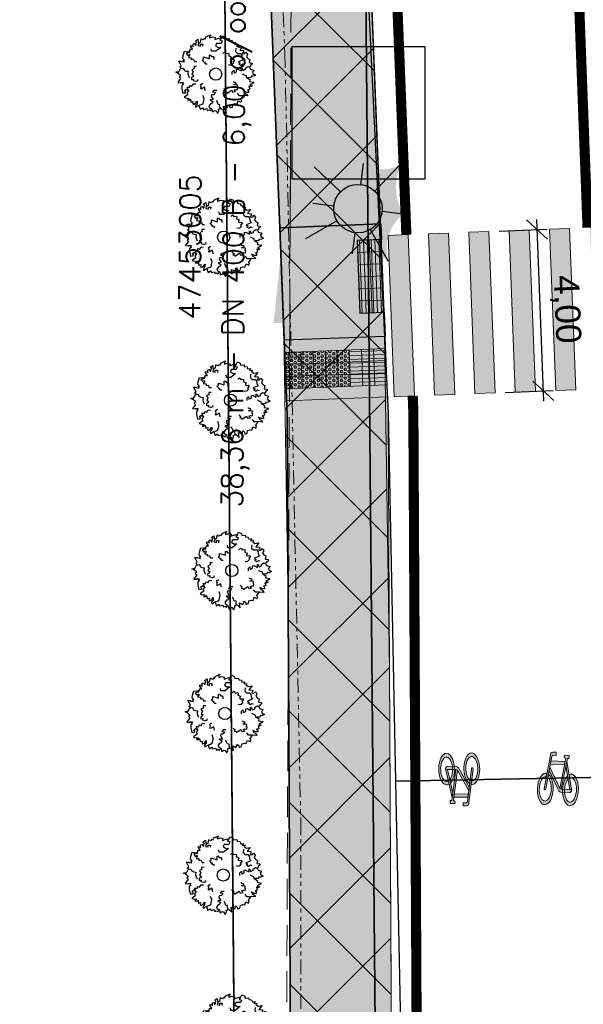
# Model space of a CAD drawing. Header units: metres. Extents: x 339653 to 341672, y 5744753 to 5747397.
# Tile 98 of 256: x 340483 to 340497, y 5745827 to 5745851. Entities that reach past the tile are written whole.
import ezdxf

# ---------------------------------------------------------------- set-up
doc = ezdxf.new("R2010")
doc.units = ezdxf.units.M
doc.header["$LTSCALE"] = 0.03
doc.header["$PDMODE"] = 3
doc.header["$PDSIZE"] = 0.5
doc.linetypes.add('ACAD_ISO12W100', pattern=[21, 12, -3, 0, -3, 0, -3])
doc.linetypes.add('STRICHLINIEX2', pattern=[38.1, 25.4, -12.7])
for name, color, linetype, lineweight in [('B-Baum', 83, 'Continuous', 25), ('B-V-Kanal_RW', 131, 'STRICHLINIEX2', 18), ('B-V-Strom', 80, 'ACAD_ISO12W100', 18), ('Flurstücke_Grenzpunkte', 7, 'Continuous', 25), ('P-Bemaßung', 4, 'Continuous', 25), ('P-Bord_tief', 3, 'Continuous', 35), ('P-Laterne', 2, 'Continuous', 25), ('P-Querneigung', 4, 'Continuous', 25), ('P-TR_Material', 6, 'Continuous', 18), ('Siedlung', 7, 'Continuous', 25), ('Verkehr', 7, 'Continuous', 25)]:
    doc.layers.add(name, color=color, linetype=linetype, lineweight=lineweight)
for name, color, linetype in [('BAEUME__AKTUELLER_DATENSTAND_', 7, 'Continuous'), ('P-Markierung', 2, 'Continuous'), ('PF-Fahrbahn', 254, 'Continuous'), ('PF-Gehweg', 41, 'Continuous'), ('PF-Parkstände-Ladezone-Busbucht-Inselkopf', 253, 'Continuous'), ('UMRINGE_FAHRBAHN', 7, 'Continuous'), ('UMRINGE_FLURSTUECKSABGRENZUNGEN', 7, 'Continuous')]:
    doc.layers.add(name, color=color, linetype=linetype)
doc.styles.add('DYN_DIM', font='arial.ttf')
doc.styles.add('HALTUNGSINFO_TXT_BESCHRIFTUNG', font='simplex.shx')
doc.styles.add('HALTUNGSINFO_TXT_KR_BESCHRIFTUN', font='simplex.shx')
doc.dimstyles.new('M50_Bemaßung 66', dxfattribs={"dimscale": 0.2, "dimtxt": 0.625, "dimasz": 0.5, "dimexe": 0.25, "dimexo": 0.25, "dimgap": 0.25, "dimtad": 1, "dimzin": 0, "dimtxsty": 'DYN_DIM', "dimblk": 'OBLIQUE', "dimcen": -1, "dimdle": 0.25, "dimclrt": 256, "dimaunit": 2, "dimazin": 0, "dimtfac": 0.75, "dimtmove": 1, "dimatfit": 2, "dimfxl": 1, "dimtvp": 1.5, "dimtolj": 1, "dimtzin": 0, "dimarcsym": 0})
picture_1 = doc.add_image_def('image10.jpg', size_in_pixel=(800, 800))

# ---------------------------------------------------------------- blocks, each defined once
blk = doc.blocks.new('2C00108')
at = {"layer": 'B-Baum'}
for p, q in [((1.194, 3.495), (1.109, 3.447)), ((2.223, 3.668), (2.162, 3.605)), ((0.685, 2.973), (0.565, 3.039)), ((0.263, 2.233), (0.229, 2.208)), ((3.675, 2.318), (3.626, 2.281)), ((0.63, 1.133), (0.611, 1.164)), ((3.282, 0.821), (3.327, 0.882)), ((1.153, 0.361), (1.153, 0.408)), ((1.735, 0.202), (1.756, 0.237)), ((2.181, 0.231), (2.233, 0.246))]:
    blk.add_line(p, q, dxfattribs=at)
for points in [[(0.685, 2.973), (0.644, 3.073), (0.705, 3.073), (0.705, 3.16), (0.819, 3.16), (0.732, 3.291), (0.732, 3.347), (0.806, 3.329), (0.846, 3.279), (0.846, 3.429), (0.934, 3.447), (0.934, 3.391), (0.981, 3.347), (1.021, 3.51), (0.961, 3.566), (1.082, 3.653), (1.095, 3.529), (1.109, 3.447), (1.082, 3.347), (1.21, 3.322), (1.21, 3.416), (1.324, 3.416), (1.311, 3.31)], [(1.396, 3.695), (1.346, 3.624), (1.233, 3.679), (1.194, 3.495)], [(1.396, 3.695), (1.456, 3.674), (1.482, 3.768), (1.718, 3.874), (1.657, 3.774), (1.657, 3.718), (1.819, 3.768), (1.933, 3.736), (1.92, 3.637), (2.108, 3.705), (2.196, 3.718), (2.162, 3.605), (2.283, 3.574), (2.236, 3.449), (2.007, 3.449), (1.947, 3.337), (2.061, 3.262), (2.209, 3.249), (1.974, 3.062), (1.772, 3.062), (1.758, 3.074), (1.745, 3.181)], [(2.223, 3.668), (2.297, 3.824), (2.438, 3.768), (2.452, 3.668), (2.627, 3.687), (2.64, 3.605), (2.775, 3.587), (2.802, 3.524), (2.802, 3.48), (2.95, 3.499), (2.889, 3.418), (3.051, 3.405), (2.99, 3.349), (3.103, 3.265)], [(0.263, 2.233), (0.188, 2.296), (0.263, 2.352), (0.141, 2.577), (0.289, 2.577), (0.276, 2.558), (0.417, 2.539), (0.363, 2.633), (0.431, 2.633), (0.35, 2.714), (0.363, 2.845), (0.431, 3.064), (0.565, 3.039), (0.565, 2.964), (0.505, 2.952), (0.592, 2.852), (0.653, 2.902), (0.693, 2.883), (0.619, 2.758), (0.754, 2.746), (0.754, 2.658), (0.855, 2.683), (0.915, 2.564), (1.026, 2.56)], [(2.312, 2.972), (2.42, 3.041), (2.434, 3.013), (2.465, 2.951), (2.596, 2.975), (2.607, 2.924), (2.601, 2.845), (2.724, 2.795), (2.698, 2.712), (2.674, 2.7), (2.755, 2.657), (2.827, 2.679), (2.884, 2.595), (2.796, 2.544), (2.848, 2.501), (2.759, 2.393), (2.735, 2.381), (2.646, 2.364), (2.626, 2.404)], [(2.952, 3.213), (2.939, 3.045), (3.027, 2.957), (3.192, 2.957), (3.239, 2.87), (3.271, 2.709), (3.318, 2.641), (3.075, 2.549), (3.168, 2.476), (3.094, 2.451), (3.2, 2.382), (3.293, 2.441), (3.365, 2.414)], [(3.103, 3.265), (3.299, 3.303), (3.143, 3.113), (3.321, 3.094), (3.321, 3.008), (3.287, 2.974), (3.297, 2.931), (3.393, 2.946), (3.45, 3.018), (3.532, 2.917), (3.479, 2.797), (3.56, 2.696), (3.645, 2.663), (3.609, 2.505), (3.647, 2.5), (3.757, 2.485), (3.762, 2.423), (3.676, 2.361), (3.675, 2.318)], [(1.505, 2.466), (1.505, 2.416), (1.404, 2.479), (1.451, 2.504), (1.404, 2.516), (1.29, 2.622), (1.364, 2.666), (1.364, 2.785), (1.653, 2.691), (1.653, 2.872), (1.693, 2.891), (1.754, 2.81), (1.842, 2.81), (1.868, 2.754), (1.868, 2.666)], [(0.244, 1.852), (0.114, 1.977), (0, 2.027), (0.054, 2.046), (0.141, 2.046), (0.229, 2.208), (0.35, 2.233), (0.404, 2.177), (0.39, 2.14), (0.505, 2.09), (0.606, 2.077), (0.592, 1.952), (0.619, 1.852), (0.666, 1.759)], [(1.015, 2.321), (0.887, 2.313), (0.892, 2.282), (0.903, 2.214), (0.783, 2.156), (0.805, 2.109), (0.856, 2.048), (0.786, 1.935), (0.856, 1.883), (0.883, 1.888), (0.842, 1.805), (0.771, 1.78), (0.774, 1.68), (0.875, 1.69), (0.859, 1.624), (0.994, 1.59), (1.021, 1.594), (1.103, 1.633), (1.096, 1.676)], [(2.778, 1.919), (2.778, 2.056), (2.852, 2.125), (2.866, 1.987), (2.987, 2.05), (2.987, 2.175), (3.054, 2.187), (3.229, 2.094), (3.229, 2.25), (3.317, 2.118), (3.431, 2.175), (3.431, 2.231), (3.539, 2.318), (3.626, 2.281), (3.673, 2.187), (3.835, 2.137), (3.774, 2.037), (3.788, 1.975), (3.916, 1.887), (3.788, 1.831), (3.7, 1.837), (3.687, 1.762), (3.485, 1.769), (3.471, 1.856), (3.33, 1.906), (3.29, 1.95)], [(0.244, 1.852), (0.165, 1.797), (0.233, 1.734), (0.091, 1.522), (0.239, 1.507), (0.227, 1.527), (0.369, 1.533), (0.307, 1.444), (0.374, 1.438), (0.286, 1.365), (0.287, 1.233), (0.333, 1.009), (0.469, 1.021), (0.476, 1.096), (0.417, 1.114), (0.514, 1.205), (0.569, 1.15), (0.611, 1.164), (0.55, 1.296), (0.685, 1.295), (0.693, 1.383), (0.791, 1.348), (0.863, 1.46), (0.978, 1.454)], [(1.452, 1.119), (1.411, 1.292), (1.256, 1.199), (1.219, 1.224), (1.258, 1.318), (1.213, 1.393), (1.247, 1.445), (1.322, 1.49)], [(2.366, 1.238), (2.385, 1.207), (2.385, 1.188), (2.459, 1.157), (2.459, 1.107), (2.419, 1.069), (2.52, 1.057), (2.52, 1.001), (2.748, 1.15), (2.796, 1.05), (2.937, 1.075), (2.863, 1.157), (2.95, 1.188), (3.038, 1.175), (3.051, 1.269), (3.024, 1.275), (3.038, 1.394), (2.849, 1.413), (2.964, 1.463), (2.95, 1.531), (2.897, 1.513), (2.849, 1.544), (2.849, 1.581)], [(3.485, 1.769), (3.609, 1.694), (3.636, 1.675), (3.623, 1.582), (3.838, 1.544), (3.798, 1.494), (3.636, 1.394), (3.751, 1.363), (3.663, 1.313), (3.596, 1.338), (3.636, 1.195), (3.522, 1.17), (3.576, 1.126), (3.576, 1.038), (3.475, 1.038), (3.34, 1.107), (3.394, 1.007), (3.509, 0.938), (3.535, 0.864), (3.327, 0.882), (3.226, 0.87), (3.125, 0.87), (3.035, 0.995)], [(0.63, 1.133), (0.558, 1.028), (0.541, 0.999), (0.592, 0.92), (0.412, 0.796), (0.47, 0.767), (0.658, 0.744), (0.567, 0.668), (0.668, 0.659), (0.718, 0.71), (0.742, 0.562), (0.856, 0.587), (0.825, 0.525), (0.862, 0.446), (0.953, 0.488), (1.047, 0.606), (1.04, 0.493), (0.965, 0.383), (0.971, 0.304), (1.153, 0.408), (1.25, 0.438), (1.342, 0.48), (1.377, 0.662), (1.391, 0.729), (1.333, 0.888)], [(2.009, 1.137), (1.872, 1.135), (1.805, 1.059), (1.942, 1.048), (1.882, 0.926), (1.757, 0.924), (1.745, 0.856), (1.842, 0.683), (1.686, 0.68), (1.819, 0.595), (1.764, 0.48), (1.708, 0.479), (1.622, 0.37), (1.661, 0.283), (1.756, 0.237), (1.808, 0.077), (1.907, 0.139), (1.97, 0.126), (2.06, 0), (2.114, 0.129), (2.106, 0.216), (2.181, 0.231), (2.171, 0.433), (2.083, 0.445), (2.031, 0.585), (1.987, 0.625)], [(2.233, 0.246), (2.379, 0.11), (2.348, 0.353), (2.508, 0.275), (2.554, 0.348), (2.544, 0.394), (2.575, 0.425), (2.648, 0.362), (2.659, 0.271), (2.781, 0.313), (2.8, 0.442), (2.923, 0.485), (3.013, 0.467), (3.066, 0.621), (3.101, 0.604), (3.202, 0.558), (3.239, 0.608), (3.199, 0.707), (3.282, 0.821)], [(1.153, 0.361), (1.153, 0.327), (1.207, 0.206), (1.31, 0.283), (1.36, 0.201), (1.518, 0.239), (1.545, 0.146), (1.616, 0.185), (1.698, 0.141), (1.735, 0.202)]]:
    blk.add_lwpolyline(points, dxfattribs=at)
blk.add_circle((1.961, 1.94), 0.3, dxfattribs=at)
blk = doc.blocks.new('CIRCLE')
at = {"layer": 'B-Baum'}
blk.add_blockref('2C00108', (-1.978, -1.95), dxfattribs=at)
blk = doc.blocks.new('A$C820ec4b6')
at = {"layer": 'P-TR_Material'}
h = blk.add_hatch(color=256, dxfattribs=at)
h.dxf.hatch_style = 1
edge = h.paths.add_edge_path()
edge.add_line((0.218, 1.308), (0.136, 1.308))
edge.add_arc((0.136, 1.244), 0.0647, 90.1266, 195.4329)
edge.add_line((0.074, 1.226), (-0.044, 0.39))
edge.add_arc((-0.023, 0.387), 0.0209, 171.9456, 368.3076)
edge.add_line((-0.003, 0.39), (0.112, 1.202))
edge.add_arc((0.145, 1.198), 0.033, 80.5521, 171.9456, ccw=False)
edge.add_line((0.15, 1.23), (0.218, 1.231))
edge.add_line((0.218, 1.231), (0.218, 1.308))
h = blk.add_hatch(color=256, dxfattribs=at)
h.dxf.hatch_style = 1
h.paths.add_polyline_path([(0.421, 1.243), (0.538, 1.243), (0.538, 1.165), (0.498, 1.165), (0.382, 0.401), (0.343, 0.417), (0.457, 1.169), (0.441, 1.174), (0.429, 1.183), (0.419, 1.198), (0.416, 1.211), (0.416, 1.229)])
h = blk.add_hatch(color=256, dxfattribs=at)
h.dxf.hatch_style = 1
h.paths.add_polyline_path([(0.096, 1.089), (0.445, 1.09), (0.433, 1.012), (0.085, 1.011)])
h = blk.add_hatch(color=256, dxfattribs=at)
h.dxf.hatch_style = 1
h.paths.add_polyline_path([(0.488, 1.099), (0.633, 0.405), (0.592, 0.401), (0.47, 0.983)])
h = blk.add_hatch(color=256, dxfattribs=at)
h.dxf.hatch_style = 1
h.paths.add_polyline_path([(0.049, 0.757), (0.075, 0.738), (0.099, 0.709), (0.118, 0.678), (0.141, 0.626), (0.16, 0.567), (0.176, 0.481), (0.181, 0.416), (0.181, 0.359), (0.173, 0.274), (0.158, 0.204), (0.132, 0.129), (0.103, 0.077), (0.076, 0.043), (0.036, 0.012), (0, 0), (-0.045, 0.005), (-0.081, 0.024), (-0.111, 0.053), (-0.139, 0.091), (-0.171, 0.16), (-0.184, 0.201), (-0.192, 0.232), (-0.2, 0.278), (-0.207, 0.342), (-0.208, 0.403), (-0.205, 0.466), (-0.195, 0.537), (-0.185, 0.578), (-0.165, 0.639), (-0.131, 0.703), (-0.102, 0.739), (-0.07, 0.765), (-0.027, 0.781), (0.01, 0.778), (-0.002, 0.689), (-0.011, 0.692), (-0.037, 0.688), (-0.071, 0.669), (-0.087, 0.653), (-0.106, 0.626), (-0.126, 0.587), (-0.144, 0.533), (-0.156, 0.478), (-0.161, 0.426), (-0.161, 0.371), (-0.159, 0.328), (-0.153, 0.286), (-0.134, 0.216), (-0.107, 0.156), (-0.086, 0.127), (-0.063, 0.106), (-0.034, 0.092), (-0.002, 0.089), (0.029, 0.101), (0.052, 0.12), (0.075, 0.148), (0.096, 0.186), (0.113, 0.233), (0.123, 0.275), (0.131, 0.322), (0.134, 0.367), (0.134, 0.42), (0.129, 0.469), (0.118, 0.528), (0.104, 0.573), (0.093, 0.598), (0.078, 0.626), (0.067, 0.643), (0.037, 0.673)])
h = blk.add_hatch(color=256, dxfattribs=at)
h.dxf.hatch_style = 1
h.paths.add_polyline_path([(0.074, 0.934), (0.342, 0.419), (0.38, 0.402), (0.591, 0.401), (0.633, 0.407), (0.637, 0.382), (0.634, 0.363), (0.625, 0.346), (0.615, 0.336), (0.604, 0.328), (0.593, 0.324), (0.377, 0.324), (0.364, 0.328), (0.346, 0.336), (0.329, 0.349), (0.321, 0.357), (0.311, 0.371), (0.302, 0.389), (0.063, 0.849)])
h = blk.add_hatch(color=256, dxfattribs=at)
h.dxf.hatch_style = 1
h.paths.add_polyline_path([(0.557, 0.768), (0.592, 0.781), (0.632, 0.78), (0.669, 0.764), (0.703, 0.735), (0.732, 0.695), (0.76, 0.641), (0.78, 0.581), (0.797, 0.501), (0.803, 0.437), (0.804, 0.353), (0.798, 0.291), (0.786, 0.221), (0.765, 0.155), (0.738, 0.097), (0.709, 0.054), (0.677, 0.024), (0.636, 0.004), (0.603, 0.001), (0.559, 0.015), (0.525, 0.04), (0.498, 0.072), (0.473, 0.114), (0.463, 0.135), (0.445, 0.186), (0.429, 0.249), (0.418, 0.323), (0.415, 0.406), (0.419, 0.469), (0.428, 0.535), (0.439, 0.58), (0.449, 0.613), (0.466, 0.657), (0.487, 0.696), (0.521, 0.739), (0.539, 0.657), (0.518, 0.628), (0.486, 0.557), (0.474, 0.512), (0.465, 0.45), (0.462, 0.401), (0.466, 0.322), (0.473, 0.279), (0.485, 0.231), (0.501, 0.188), (0.526, 0.143), (0.565, 0.105), (0.6, 0.091), (0.621, 0.091), (0.654, 0.104), (0.685, 0.131), (0.712, 0.173), (0.73, 0.213), (0.744, 0.262), (0.756, 0.336), (0.757, 0.357), (0.757, 0.417), (0.752, 0.475), (0.746, 0.51), (0.733, 0.559), (0.713, 0.608), (0.695, 0.637), (0.667, 0.669), (0.645, 0.684), (0.623, 0.692), (0.602, 0.693), (0.575, 0.685)])
at = {"layer": 'P-TR_Material', "flags": 128}
blk.add_lwpolyline([(0.218, 1.308), (0.136, 1.308, 0.494808), (0.074, 1.226), (-0.044, 0.39, 1.154045), (-0.003, 0.39), (0.112, 1.202, -0.421355), (0.15, 1.23), (0.218, 1.231), (0.218, 1.308)], format="xyb", close=True, dxfattribs=at)
for points in [[(0.421, 1.243), (0.538, 1.243), (0.538, 1.165), (0.498, 1.165), (0.382, 0.401), (0.343, 0.417), (0.457, 1.169), (0.441, 1.174), (0.429, 1.183), (0.419, 1.198), (0.416, 1.211), (0.416, 1.229), (0.421, 1.243)], [(0.096, 1.089), (0.445, 1.09), (0.433, 1.012), (0.085, 1.011), (0.096, 1.089)], [(0.488, 1.099), (0.633, 0.405), (0.592, 0.401), (0.47, 0.983), (0.488, 1.099)], [(0.049, 0.757), (0.075, 0.738), (0.099, 0.709), (0.118, 0.678), (0.141, 0.626), (0.16, 0.567), (0.176, 0.481), (0.181, 0.416), (0.181, 0.359), (0.173, 0.274), (0.158, 0.204), (0.132, 0.129), (0.103, 0.077), (0.076, 0.043), (0.036, 0.012), (0, 0), (-0.045, 0.005), (-0.081, 0.024), (-0.111, 0.053), (-0.139, 0.091), (-0.171, 0.16), (-0.184, 0.201), (-0.192, 0.232), (-0.2, 0.278), (-0.207, 0.342), (-0.208, 0.403), (-0.205, 0.466), (-0.195, 0.537), (-0.185, 0.578), (-0.165, 0.639), (-0.131, 0.703), (-0.102, 0.739), (-0.07, 0.765), (-0.027, 0.781), (0.01, 0.778), (-0.002, 0.689), (-0.011, 0.692), (-0.037, 0.688), (-0.071, 0.669), (-0.087, 0.653), (-0.106, 0.626), (-0.126, 0.587), (-0.144, 0.533), (-0.156, 0.478), (-0.161, 0.426), (-0.161, 0.371), (-0.159, 0.328), (-0.153, 0.286), (-0.134, 0.216), (-0.107, 0.156), (-0.086, 0.127), (-0.063, 0.106), (-0.034, 0.092), (-0.002, 0.089), (0.029, 0.101), (0.052, 0.12), (0.075, 0.148), (0.096, 0.186), (0.113, 0.233), (0.123, 0.275), (0.131, 0.322), (0.134, 0.367), (0.134, 0.42), (0.129, 0.469), (0.118, 0.528), (0.104, 0.573), (0.093, 0.598), (0.078, 0.626), (0.067, 0.643), (0.037, 0.673), (0.049, 0.757)], [(0.074, 0.934), (0.342, 0.419), (0.38, 0.402), (0.591, 0.401), (0.633, 0.407), (0.637, 0.382), (0.634, 0.363), (0.625, 0.346), (0.615, 0.336), (0.604, 0.328), (0.593, 0.324), (0.377, 0.324), (0.364, 0.328), (0.346, 0.336), (0.329, 0.349), (0.321, 0.357), (0.311, 0.371), (0.302, 0.389), (0.063, 0.849), (0.074, 0.934)], [(0.557, 0.768), (0.592, 0.781), (0.632, 0.78), (0.669, 0.764), (0.703, 0.735), (0.732, 0.695), (0.76, 0.641), (0.78, 0.581), (0.797, 0.501), (0.803, 0.437), (0.804, 0.353), (0.798, 0.291), (0.786, 0.221), (0.765, 0.155), (0.738, 0.097), (0.709, 0.054), (0.677, 0.024), (0.636, 0.004), (0.603, 0.001), (0.559, 0.015), (0.525, 0.04), (0.498, 0.072), (0.473, 0.114), (0.463, 0.135), (0.445, 0.186), (0.429, 0.249), (0.418, 0.323), (0.415, 0.406), (0.419, 0.469), (0.428, 0.535), (0.439, 0.58), (0.449, 0.613), (0.466, 0.657), (0.487, 0.696), (0.521, 0.739), (0.539, 0.657), (0.518, 0.628), (0.486, 0.557), (0.474, 0.512), (0.465, 0.45), (0.462, 0.401), (0.466, 0.322), (0.473, 0.279), (0.485, 0.231), (0.501, 0.188), (0.526, 0.143), (0.565, 0.105), (0.6, 0.091), (0.621, 0.091), (0.654, 0.104), (0.685, 0.131), (0.712, 0.173), (0.73, 0.213), (0.744, 0.262), (0.756, 0.336), (0.757, 0.357), (0.757, 0.417), (0.752, 0.475), (0.746, 0.51), (0.733, 0.559), (0.713, 0.608), (0.695, 0.637), (0.667, 0.669), (0.645, 0.684), (0.623, 0.692), (0.602, 0.693), (0.575, 0.685), (0.557, 0.768)]]:
    blk.add_lwpolyline(points, close=True, dxfattribs=at)
blk = doc.blocks.new('A$C28f2a770')
at = {"layer": 'P-Laterne', "lineweight": -2}
blk.add_hatch(color=40, dxfattribs=at).paths.add_polyline_path([(2.233, -0.273, 0.299675), (1.496, -2.601, 0.304603), (-0.273, -2.233, 0.299675), (-2.601, -1.496, 0.237308), (-2.233, 0.273, 0.326623), (-2.164, 2.078, 0.197598), (0.273, 2.233, 0.27984), (2.078, 2.164, 0.222453)], flags=0)
at = {"layer": 'P-Laterne', "color": 7, "lineweight": 25}
for p, q in [((-0.866, 0.831), (-2.164, 2.078)), ((0.146, 1.191), (0.273, 2.233)), ((2.078, 2.164), (0.831, 0.866)), ((-2.233, 0.273), (-1.191, 0.146)), ((2.233, -0.273), (1.191, -0.146)), ((-1.04, -0.598), (-2.601, -1.496)), ((-0.273, -2.233), (-0.146, -1.191)), ((0.598, -1.04), (1.496, -2.601))]:
    blk.add_line(p, q, dxfattribs=at)
blk.add_circle((0, 0), 1.2, dxfattribs=at)
blk = doc.blocks.new('TRIANGLE')
blk.add_hatch(color=83).paths.add_polyline_path([(-0.149, -0.7021), (0, 0.8), (0.151, -0.7021)])
at = {"color": 83}
blk.add_line((0.001, 0.7963), (0.001, -0.7021), dxfattribs=at)
blk = doc.blocks.new('_Oblique')
at = {"color": 0, "lineweight": -2}
blk.add_line((-0.5, -0.5), (0.5, 0.5), dxfattribs=at)
blk = doc.blocks.new('*D195')
at = {"layer": 'Defpoints', "color": 0, "transparency": 16777216}
for p in [(340494.604, 5745846.188), (340494.757, 5745842.195), (340495.947, 5745842.24)]:
    blk.add_point(p, dxfattribs=at)
at = {"layer": 'P-Bemaßung', "color": 0, "lineweight": -2, "transparency": 16777216}
for p, q in [((340495.784, 5745846.483), (340495.957, 5745841.991)), ((340494.854, 5745846.198), (340496.043, 5745846.243)), ((340495.007, 5745842.204), (340496.197, 5745842.25))]:
    blk.add_line(p, q, dxfattribs=at)
at = {"layer": 'P-Bemaßung', "color": 0, "lineweight": -2, "transparency": 16777216, "xscale": 0.5, "yscale": 0.5, "zscale": 0.5}
for p, rotation in [((340495.793, 5745846.234), 92.20275215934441), ((340495.947, 5745842.24), 272.2027521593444)]:
    blk.add_blockref('_Oblique', p, dxfattribs=dict(at, rotation=rotation))
at = {"layer": 'P-Bemaßung', "transparency": 16777216, "insert": (340496.495, 5745844.261), "char_height": 0.625, "attachment_point": 5, "rotation": 272.2028, "style": 'DYN_DIM'}
blk.add_mtext('\\A1;4,00', dxfattribs=at)

msp = doc.modelspace()

# ---------------------------------------------------------------- hatches: boundary and pattern name
at = {"layer": 'P-TR_Material'}
h = msp.add_hatch(dxfattribs=at)
h.set_pattern_fill('ANSI37', color=256, scale=0.5)
h.set_pattern_definition([(315, (340423.0058, 5745766.2601), (1.122532, 1.122532), []), (45, (340423.0058, 5745766.2601), (-1.122532, 1.122532), [])])
h.paths.add_polyline_path([(340489.785, 5745808.562), (340489.639, 5745836.444), (340489.53, 5745843.634), (340489.371, 5745847.697), (340488.994, 5745857.068), (340488.709, 5745862.097), (340488.36, 5745868.247), (340488.135, 5745871.664), (340487.293, 5745878.584), (340486.745, 5745882.359), (340486.34, 5745884.144), (340484.88, 5745889.046), (340487.447, 5745889.876), (340488.737, 5745884.951), (340489.271, 5745882.173), (340489.977, 5745877.225), (340490.453, 5745873.315), (340490.838, 5745868.217), (340491.195, 5745862.413), (340491.475, 5745857.469), (340492.015, 5745843.652), (340492.142, 5745835.359), (340492.245, 5745816.039), (340492.282, 5745808.946)])
h = msp.add_hatch(dxfattribs=at)
h.set_pattern_fill('ANSI31', color=256, scale=0.03, angle=227)
h.set_pattern_definition([(272, (0, 0), (0.0951919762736, 0.0033241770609), [])])
h.paths.add_polyline_path([(340491.951, 5745845.689), (340491.653, 5745845.678), (340491.665, 5745845.378), (340491.963, 5745845.39)])
h.paths.add_polyline_path([(340491.963, 5745845.39), (340491.665, 5745845.378), (340491.676, 5745845.078), (340491.975, 5745845.09)])
h.paths.add_polyline_path([(340491.94, 5745845.989), (340491.642, 5745845.978), (340491.653, 5745845.678), (340491.951, 5745845.689)])
h.paths.add_polyline_path([(340491.642, 5745845.978), (340491.342, 5745845.966), (340491.353, 5745845.666), (340491.653, 5745845.678)])
h.paths.add_polyline_path([(340491.653, 5745845.678), (340491.353, 5745845.666), (340491.365, 5745845.367), (340491.665, 5745845.378)])
h.paths.add_polyline_path([(340491.665, 5745845.378), (340491.365, 5745845.367), (340491.376, 5745845.067), (340491.676, 5745845.078)])
h.paths.add_polyline_path([(340491.676, 5745845.078), (340491.376, 5745845.067), (340491.388, 5745844.767), (340491.688, 5745844.779)])
h.paths.add_polyline_path([(340491.688, 5745844.779), (340491.388, 5745844.767), (340491.4, 5745844.467), (340491.699, 5745844.479)])
h.paths.add_polyline_path([(340491.699, 5745844.479), (340491.4, 5745844.467), (340491.411, 5745844.167), (340491.711, 5745844.179)])
h.paths.add_polyline_path([(340491.999, 5745844.49), (340491.699, 5745844.479), (340491.711, 5745844.179), (340492.01, 5745844.19)])
h.paths.add_polyline_path([(340491.987, 5745844.79), (340491.688, 5745844.779), (340491.699, 5745844.479), (340491.999, 5745844.49)])
h.paths.add_polyline_path([(340491.975, 5745845.09), (340491.676, 5745845.078), (340491.688, 5745844.779), (340491.987, 5745844.79)])
h = msp.add_hatch(dxfattribs=at)
h.set_pattern_fill('HEX', color=256, scale=0.01)
h.set_pattern_definition([(0, (0, 0), (0, 0.054992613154), [0.03175, -0.0635]), (120, (0, 0), (-0.04762500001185, -0.027496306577), [0.03175, -0.0635]), (60, (0.03175, 0), (-0.04762500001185, 0.027496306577), [0.03175, -0.0635])])
h.paths.add_polyline_path([(340490.858, 5745842.945), (340491.157, 5745842.957), (340491.146, 5745843.257), (340490.846, 5745843.245)])
h.paths.add_polyline_path([(340491.169, 5745842.657), (340491.157, 5745842.957), (340490.858, 5745842.945), (340490.869, 5745842.645)])
h.paths.add_polyline_path([(340491.18, 5745842.357), (340491.169, 5745842.657), (340490.869, 5745842.645), (340490.881, 5745842.346)])
h.paths.add_polyline_path([(340490.569, 5745842.634), (340490.581, 5745842.334), (340490.881, 5745842.346), (340490.869, 5745842.645)])
h.paths.add_polyline_path([(340490.558, 5745842.934), (340490.569, 5745842.634), (340490.869, 5745842.645), (340490.858, 5745842.945)])
h.paths.add_polyline_path([(340490.558, 5745842.934), (340490.858, 5745842.945), (340490.846, 5745843.245), (340490.546, 5745843.233)])
h.paths.add_polyline_path([(340490.558, 5745842.934), (340490.546, 5745843.233), (340490.247, 5745843.222), (340490.258, 5745842.922)])
h.paths.add_polyline_path([(340490.258, 5745842.922), (340490.27, 5745842.622), (340490.569, 5745842.634), (340490.558, 5745842.934)])
h.paths.add_polyline_path([(340490.581, 5745842.334), (340490.569, 5745842.634), (340490.27, 5745842.622), (340490.281, 5745842.323)])
h.paths.add_polyline_path([(340489.981, 5745842.311), (340490.281, 5745842.323), (340490.27, 5745842.622), (340489.97, 5745842.611)])
h.paths.add_polyline_path([(340489.958, 5745842.911), (340489.97, 5745842.611), (340490.27, 5745842.622), (340490.258, 5745842.922)])
h.paths.add_polyline_path([(340489.958, 5745842.911), (340490.258, 5745842.922), (340490.247, 5745843.222), (340489.947, 5745843.21)])
h.paths.add_polyline_path([(340489.659, 5745842.899), (340489.958, 5745842.911), (340489.947, 5745843.21), (340489.647, 5745843.199)])
h.paths.add_polyline_path([(340489.97, 5745842.611), (340489.958, 5745842.911), (340489.659, 5745842.899), (340489.67, 5745842.599)])
h.paths.add_polyline_path([(340489.97, 5745842.611), (340489.67, 5745842.599), (340489.682, 5745842.3), (340489.981, 5745842.311)])
h.paths.add_polyline_path([(340489.67, 5745842.599), (340489.573, 5745842.596), (340489.583, 5745842.296), (340489.682, 5745842.3)])
h.paths.add_polyline_path([(340489.573, 5745842.596), (340489.67, 5745842.599), (340489.659, 5745842.899), (340489.563, 5745842.895)])
h.paths.add_polyline_path([(340489.647, 5745843.199), (340489.553, 5745843.195), (340489.563, 5745842.895), (340489.659, 5745842.899)])
h = msp.add_hatch(dxfattribs=at)
h.set_pattern_fill('ANSI31', color=256, scale=0.03, angle=137)
h.set_pattern_definition([(182, (0, 0), (0.0033241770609, -0.0951919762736), [])])
h.paths.add_polyline_path([(340492.045, 5745843.291), (340491.745, 5745843.28), (340491.757, 5745842.98), (340492.057, 5745842.991)])
h.paths.add_polyline_path([(340492.057, 5745842.991), (340491.757, 5745842.98), (340491.769, 5745842.68), (340492.068, 5745842.692)])
h.paths.add_polyline_path([(340491.757, 5745842.98), (340491.457, 5745842.968), (340491.469, 5745842.669), (340491.769, 5745842.68)])
h.paths.add_polyline_path([(340491.745, 5745843.28), (340491.446, 5745843.268), (340491.457, 5745842.968), (340491.757, 5745842.98)])
h.paths.add_polyline_path([(340491.446, 5745843.268), (340491.146, 5745843.257), (340491.157, 5745842.957), (340491.457, 5745842.968)])
h.paths.add_polyline_path([(340491.457, 5745842.968), (340491.157, 5745842.957), (340491.169, 5745842.657), (340491.469, 5745842.669)])
h.paths.add_polyline_path([(340491.469, 5745842.669), (340491.169, 5745842.657), (340491.18, 5745842.357), (340491.48, 5745842.369)])
h.paths.add_polyline_path([(340491.769, 5745842.68), (340491.469, 5745842.669), (340491.48, 5745842.369), (340491.78, 5745842.38)])
h.paths.add_polyline_path([(340492.068, 5745842.692), (340491.769, 5745842.68), (340491.78, 5745842.38), (340492.08, 5745842.392)])
at = {"layer": 'PF-Fahrbahn'}
h = msp.add_hatch(color=256, dxfattribs=at)
h.dxf.hatch_style = 1
h.paths.add_polyline_path([(340492.605, 5745846.111), (340492.106, 5745846.092), (340492.259, 5745842.098), (340492.759, 5745842.118)])
h.paths.add_polyline_path([(340493.604, 5745846.149), (340493.105, 5745846.13), (340493.258, 5745842.137), (340493.758, 5745842.156)])
h.paths.add_polyline_path([(340494.604, 5745846.188), (340494.104, 5745846.169), (340494.258, 5745842.175), (340494.757, 5745842.195)])
h.paths.add_polyline_path([(340495.603, 5745846.226), (340495.103, 5745846.207), (340495.257, 5745842.214), (340495.757, 5745842.233)])
h.paths.add_polyline_path([(340496.602, 5745846.265), (340496.103, 5745846.246), (340496.256, 5745842.252), (340496.756, 5745842.271)])
h.paths.add_polyline_path([(340497.619, 5745845.854), (340497.601, 5745846.303), (340497.102, 5745846.284), (340497.255, 5745842.291), (340497.654, 5745842.306)])
h.paths.add_polyline_path([(340497.619, 5745845.851), (340497.655, 5745842.306), (340497.755, 5745842.31)])
h = msp.add_hatch(color=256, dxfattribs=at)
h.dxf.hatch_style = 1
h.paths.add_polyline_path([(340491.94, 5745845.989), (340491.642, 5745845.978), (340491.653, 5745845.678), (340491.951, 5745845.689)])
h.paths.add_polyline_path([(340491.951, 5745845.689), (340491.653, 5745845.678), (340491.665, 5745845.378), (340491.963, 5745845.39)])
h.paths.add_polyline_path([(340491.963, 5745845.39), (340491.665, 5745845.378), (340491.676, 5745845.078), (340491.975, 5745845.09)])
h.paths.add_polyline_path([(340491.975, 5745845.09), (340491.676, 5745845.078), (340491.688, 5745844.779), (340491.987, 5745844.79)])
h.paths.add_polyline_path([(340491.987, 5745844.79), (340491.688, 5745844.779), (340491.699, 5745844.479), (340491.999, 5745844.49)])
h.paths.add_polyline_path([(340491.999, 5745844.49), (340491.699, 5745844.479), (340491.711, 5745844.179), (340492.01, 5745844.19)])
h.paths.add_polyline_path([(340491.699, 5745844.479), (340491.4, 5745844.467), (340491.411, 5745844.167), (340491.711, 5745844.179)])
h.paths.add_polyline_path([(340491.676, 5745845.078), (340491.376, 5745845.067), (340491.388, 5745844.767), (340491.688, 5745844.779)])
h.paths.add_polyline_path([(340491.688, 5745844.779), (340491.388, 5745844.767), (340491.4, 5745844.467), (340491.699, 5745844.479)])
h.paths.add_polyline_path([(340491.653, 5745845.678), (340491.353, 5745845.666), (340491.365, 5745845.367), (340491.665, 5745845.378)])
h.paths.add_polyline_path([(340491.665, 5745845.378), (340491.365, 5745845.367), (340491.376, 5745845.067), (340491.676, 5745845.078)])
h.paths.add_polyline_path([(340491.642, 5745845.978), (340491.342, 5745845.966), (340491.353, 5745845.666), (340491.653, 5745845.678)])
h = msp.add_hatch(color=256, dxfattribs=at)
h.dxf.hatch_style = 1
h.paths.add_polyline_path([(340491.757, 5745842.98), (340492.057, 5745842.991), (340492.045, 5745843.291), (340491.745, 5745843.28)])
h.paths.add_polyline_path([(340492.068, 5745842.692), (340492.057, 5745842.991), (340491.757, 5745842.98), (340491.769, 5745842.68)])
h.paths.add_polyline_path([(340491.769, 5745842.68), (340491.78, 5745842.38), (340492.08, 5745842.392), (340492.068, 5745842.692)])
h.paths.add_polyline_path([(340491.469, 5745842.669), (340491.48, 5745842.369), (340491.78, 5745842.38), (340491.769, 5745842.68)])
h.paths.add_polyline_path([(340491.469, 5745842.669), (340491.769, 5745842.68), (340491.757, 5745842.98), (340491.457, 5745842.968)])
h.paths.add_polyline_path([(340491.457, 5745842.968), (340491.757, 5745842.98), (340491.745, 5745843.28), (340491.446, 5745843.268)])
h.paths.add_polyline_path([(340491.157, 5745842.957), (340491.457, 5745842.968), (340491.446, 5745843.268), (340491.146, 5745843.257)])
h.paths.add_polyline_path([(340491.469, 5745842.669), (340491.457, 5745842.968), (340491.157, 5745842.957), (340491.169, 5745842.657)])
h.paths.add_polyline_path([(340491.48, 5745842.369), (340491.469, 5745842.669), (340491.169, 5745842.657), (340491.18, 5745842.357)])
h.paths.add_polyline_path([(340490.869, 5745842.645), (340490.881, 5745842.346), (340491.18, 5745842.357), (340491.169, 5745842.657)])
h.paths.add_polyline_path([(340490.858, 5745842.945), (340490.869, 5745842.645), (340491.169, 5745842.657), (340491.157, 5745842.957)])
h.paths.add_polyline_path([(340490.846, 5745843.245), (340490.858, 5745842.945), (340491.157, 5745842.957), (340491.146, 5745843.257)])
h.paths.add_polyline_path([(340490.558, 5745842.934), (340490.858, 5745842.945), (340490.846, 5745843.245), (340490.546, 5745843.233)])
h.paths.add_polyline_path([(340490.569, 5745842.634), (340490.869, 5745842.645), (340490.858, 5745842.945), (340490.558, 5745842.934)])
h.paths.add_polyline_path([(340490.881, 5745842.346), (340490.869, 5745842.645), (340490.569, 5745842.634), (340490.581, 5745842.334)])
h.paths.add_polyline_path([(340490.569, 5745842.634), (340490.27, 5745842.622), (340490.281, 5745842.323), (340490.581, 5745842.334)])
h.paths.add_polyline_path([(340490.558, 5745842.934), (340490.258, 5745842.922), (340490.27, 5745842.622), (340490.569, 5745842.634)])
h.paths.add_polyline_path([(340490.258, 5745842.922), (340490.558, 5745842.934), (340490.546, 5745843.233), (340490.247, 5745843.222)])
h.paths.add_polyline_path([(340490.247, 5745843.222), (340489.947, 5745843.21), (340489.958, 5745842.911), (340490.258, 5745842.922)])
h.paths.add_polyline_path([(340490.27, 5745842.622), (340490.258, 5745842.922), (340489.958, 5745842.911), (340489.97, 5745842.611)])
h.paths.add_polyline_path([(340489.97, 5745842.611), (340489.981, 5745842.311), (340490.281, 5745842.323), (340490.27, 5745842.622)])
h.paths.add_polyline_path([(340489.67, 5745842.599), (340489.682, 5745842.3), (340489.981, 5745842.311), (340489.97, 5745842.611)])
h.paths.add_polyline_path([(340489.659, 5745842.899), (340489.67, 5745842.599), (340489.97, 5745842.611), (340489.958, 5745842.911)])
h.paths.add_polyline_path([(340489.958, 5745842.911), (340489.947, 5745843.21), (340489.647, 5745843.199), (340489.659, 5745842.899)])
h.paths.add_polyline_path([(340489.647, 5745843.199), (340489.547, 5745843.195), (340489.559, 5745842.895), (340489.659, 5745842.899)])
h.paths.add_polyline_path([(340489.659, 5745842.899), (340489.559, 5745842.895), (340489.571, 5745842.596), (340489.67, 5745842.599)])
h.paths.add_polyline_path([(340489.583, 5745842.296), (340489.682, 5745842.3), (340489.67, 5745842.599), (340489.571, 5745842.596)])
at = {"layer": 'PF-Gehweg'}
h = msp.add_hatch(color=256, dxfattribs=at)
h.dxf.hatch_style = 1
h.paths.add_polyline_path([(340491.647, 5745853.451), (340489.149, 5745853.353), (340489.426, 5745846.282), (340491.924, 5745846.381)])
h = msp.add_hatch(color=256, dxfattribs=at)
h.dxf.hatch_style = 1
h.paths.add_polyline_path([(340491.924, 5745846.381), (340491.941, 5745845.989), (340491.342, 5745845.966), (340491.411, 5745844.167), (340492.009, 5745844.19), (340492.034, 5745843.591), (340489.536, 5745843.495), (340489.426, 5745846.282)])
h = msp.add_hatch(color=256, dxfattribs=at)
h.dxf.hatch_style = 1
h.paths.add_polyline_path([(340492.251, 5745814.915), (340492.108, 5745841.693), (340492.093, 5745842.092), (340492.091, 5745842.092), (340489.595, 5745841.996), (340489.609, 5745841.637), (340489.751, 5745814.902)])
at = {"layer": 'PF-Parkstände-Ladezone-Busbucht-Inselkopf'}
h = msp.add_hatch(color=256, dxfattribs=at)
h.dxf.hatch_style = 1
h.paths.add_polyline_path([(340489.536, 5745843.495), (340489.547, 5745843.195), (340492.045, 5745843.291), (340492.034, 5745843.591)])
h.paths.add_polyline_path([(340489.583, 5745842.296), (340489.595, 5745841.996), (340492.091, 5745842.092), (340492.08, 5745842.392)])

# ---------------------------------------------------------------- linework, layer by layer
at = {"layer": 'B-V-Kanal_RW', "color": 83}
msp.add_polyline3d([(340489.598, 5745827.114, 0), (340489.762, 5745864.47, 0)], dxfattribs=at)
msp.add_polyline3d([(340489.598, 5745827.114, 0), (340489.762, 5745864.47, 0)], dxfattribs=at)
msp.add_polyline3d([(340489.598, 5745827.114, 0), (340489.762, 5745864.47, 0)], dxfattribs=at)
msp.add_polyline3d([(340489.598, 5745827.114, 0), (340489.762, 5745864.47, 0)], dxfattribs=at)
at = {"layer": 'B-V-Strom'}
msp.add_lwpolyline([(340486.768, 5745884.091), (340486.631, 5745884.217), (340486.768, 5745884.091), (340487.331, 5745880.878), (340487.982, 5745874.557), (340488.524, 5745868.914), (340488.999, 5745862.777), (340489.554, 5745850.601), (340489.946, 5745831.606), (340489.946, 5745820.322), (340490.216, 5745783.413), (340490.227, 5745757.79), (340490.233, 5745741.18), (340490.283, 5745731.915), (340490.106, 5745688.337), (340490.28, 5745668.756), (340488.217, 5745668.641), (340488.573, 5745638.522), (340488.74, 5745613.853), (340488.218, 5745608.901), (340488.807, 5745579.159), (340488.956, 5745527.008), (340489.709, 5745472.45), (340490.043, 5745436.166)], dxfattribs=at)
at = {"layer": 'Flurstücke_Grenzpunkte', "color": 83}
msp.add_lwpolyline([(340492.103, 5745791.779), (340491.494, 5745859.471), (340489.819, 5745878.938), (340487.768, 5745885.024), (340483.83, 5745896.708), (340477.553, 5745908.077), (340463.675, 5745913.495), (340469.679, 5745921.638), (340473.462, 5745919.007), (340474.812, 5745916.763), (340477.998, 5745916.033), (340482.734, 5745923.583), (340486.006, 5745924.138), (340489.794, 5745927.112), (340484.661, 5745926.764), (340490.096, 5745934.868), (340507.57, 5745961.683), (340515.2, 5745976.717)], dxfattribs=at)
for points in [[(340461.052, 5745788.864), (340374.445, 5745790.114), (340424.543, 5745853.698), (340474.564, 5745902.328), (340478.974, 5745896.248), (340481.852, 5745888.642), (340485.995, 5745874.377), (340487.999, 5745859.442), (340488.544, 5745798.769), (340488.636, 5745788.466)], [(340488.544, 5745798.769), (340487.999, 5745859.442), (340487.768, 5745885.024), (340489.819, 5745878.938), (340491.494, 5745859.471), (340492.103, 5745791.779), (340498.163, 5745791.788), (340501.554, 5745791.793), (340501.568, 5745771.522), (340501.63, 5745678.14), (340501.218, 5745669.083), (340501.103, 5745666.554), (340498.615, 5745666.57), (340498.06, 5745788.18), (340492.133, 5745788.36), (340488.636, 5745788.466)]]:
    msp.add_lwpolyline(points, close=True, dxfattribs=at)
at = {"layer": 'P-Bord_tief'}
msp.add_lwpolyline([(340489.785, 5745808.562), (340489.609, 5745841.637), (340489.022, 5745856.583), (340488.193, 5745871.191), (340487.084, 5745880.304), (340486.434, 5745884.241), (340484.88, 5745889.046), (340487.447, 5745889.876)], dxfattribs=at)
at = {"layer": 'P-Markierung', "color": 10, "const_width": 0.25}
for points in [[(340493.683, 5745886.543), (340494.566, 5745882.061), (340494.85, 5745880.816), (340495.294, 5745877.485), (340495.641, 5745874.599), (340495.908, 5745870.955), (340496.097, 5745867.927), (340496.352, 5745863.548), (340496.53, 5745859.989), (340496.724, 5745854.826), (340496.922, 5745849.546), (340497.045, 5745846.282)], [(340492.56, 5745846.109), (340492.143, 5745856.732), (340491.307, 5745871.468), (340490.178, 5745880.747), (340489.377, 5745885.592)], [(340493.181, 5745748.192), (340493.03, 5745786.006), (340492.733, 5745841.707), (340492.717, 5745842.116)]]:
    msp.add_lwpolyline(points, dxfattribs=at)
at = {"layer": 'P-TR_Material'}
for p, q in [((340491.938, 5745846.085), (340491.936, 5745846.085)), ((340492.091, 5745842.092), (340491.938, 5745846.085)), ((340492.605, 5745846.111), (340492.106, 5745846.092)), ((340492.106, 5745846.092), (340492.259, 5745842.098)), ((340492.605, 5745846.111), (340492.759, 5745842.118)), ((340493.105, 5745846.13), (340493.604, 5745846.149)), ((340493.105, 5745846.13), (340493.258, 5745842.137)), ((340493.604, 5745846.149), (340493.758, 5745842.156)), ((340494.104, 5745846.169), (340494.604, 5745846.188)), ((340494.104, 5745846.169), (340494.258, 5745842.175)), ((340494.604, 5745846.188), (340494.757, 5745842.195)), ((340495.103, 5745846.207), (340495.603, 5745846.226)), ((340495.103, 5745846.207), (340495.257, 5745842.214)), ((340495.603, 5745846.226), (340495.757, 5745842.233)), ((340496.103, 5745846.246), (340496.602, 5745846.265)), ((340496.103, 5745846.246), (340496.256, 5745842.252)), ((340496.602, 5745846.265), (340496.756, 5745842.271)), ((340491.939, 5745845.989), (340491.342, 5745845.966)), ((340491.411, 5745844.167), (340491.342, 5745845.966)), ((340491.711, 5745844.179), (340491.642, 5745845.978)), ((340491.951, 5745845.689), (340491.353, 5745845.666)), ((340491.962, 5745845.39), (340491.365, 5745845.367)), ((340491.974, 5745845.09), (340491.376, 5745845.067)), ((340491.986, 5745844.79), (340491.388, 5745844.767)), ((340491.997, 5745844.49), (340491.4, 5745844.467)), ((340492.009, 5745844.19), (340491.411, 5745844.167)), ((340492.032, 5745843.591), (340489.536, 5745843.495)), ((340492.043, 5745843.291), (340489.547, 5745843.195)), ((340489.682, 5745842.3), (340489.647, 5745843.199)), ((340489.981, 5745842.311), (340489.947, 5745843.21)), ((340490.281, 5745842.323), (340490.247, 5745843.222)), ((340490.581, 5745842.334), (340490.546, 5745843.233)), ((340490.881, 5745842.346), (340490.846, 5745843.245)), ((340491.18, 5745842.357), (340491.146, 5745843.257)), ((340491.48, 5745842.369), (340491.446, 5745843.268)), ((340491.78, 5745842.38), (340491.745, 5745843.28)), ((340492.055, 5745842.991), (340489.559, 5745842.895)), ((340492.066, 5745842.692), (340489.57, 5745842.596)), ((340492.078, 5745842.392), (340489.582, 5745842.296)), ((340493.758, 5745842.156), (340493.258, 5745842.137)), ((340494.757, 5745842.195), (340494.258, 5745842.175)), ((340495.757, 5745842.233), (340495.257, 5745842.214)), ((340496.756, 5745842.271), (340496.256, 5745842.252)), ((340492.089, 5745842.092), (340489.593, 5745841.996)), ((340492.093, 5745842.092), (340492.091, 5745842.092)), ((340492.759, 5745842.118), (340492.259, 5745842.098))]:
    msp.add_line(p, q, dxfattribs=at)
msp.add_lwpolyline([(340489.785, 5745808.562), (340489.639, 5745836.444), (340489.53, 5745843.634), (340489.371, 5745847.697), (340488.994, 5745857.068), (340488.709, 5745862.097), (340488.36, 5745868.247), (340488.135, 5745871.664), (340487.293, 5745878.584), (340486.745, 5745882.359), (340486.34, 5745884.144), (340484.88, 5745889.046), (340487.447, 5745889.876), (340488.737, 5745884.951), (340489.271, 5745882.173), (340489.977, 5745877.225), (340490.453, 5745873.315), (340490.838, 5745868.217), (340491.195, 5745862.413), (340491.475, 5745857.469), (340492.015, 5745843.652), (340492.142, 5745835.359), (340492.245, 5745816.039), (340492.282, 5745808.946)], close=True, dxfattribs=at)
msp.add_lwpolyline([(340488.912, 5745884.062), (340488.912, 5745884.062), (340489.559, 5745880.658), (340490.685, 5745871.413), (340491.519, 5745856.702), (340492.108, 5745841.693), (340492.251, 5745814.915)], dxfattribs=at)
at = {"layer": 'PF-Fahrbahn'}
msp.add_line((340489.471, 5745845.133), (340489.567, 5745842.669), dxfattribs=at)
at = {"layer": 'PF-Gehweg'}
msp.add_line((340491.924, 5745846.381), (340489.426, 5745846.282), dxfattribs=at)
msp.add_lwpolyline([(340491.924, 5745846.381), (340491.941, 5745845.989), (340491.342, 5745845.966), (340491.411, 5745844.167), (340492.009, 5745844.19), (340492.034, 5745843.591), (340489.536, 5745843.495), (340489.426, 5745846.282)], close=True, dxfattribs=at)
at = {"layer": 'Siedlung', "color": 83}
msp.add_lwpolyline([(340424.543, 5745853.698), (340452.97, 5745889.774), (340461.78, 5745900.95), (340463.812, 5745901.502), (340466.904, 5745905.067), (340469.01, 5745905.514), (340469.129, 5745905.459), (340473.992, 5745903.12), (340474.564, 5745902.328), (340478.974, 5745896.248), (340481.852, 5745888.642), (340485.995, 5745874.377), (340487.999, 5745859.442), (340488.544, 5745798.769), (340461.2, 5745798.842), (340461.052, 5745788.864), (340374.445, 5745790.114)], close=True, dxfattribs=at)
at = {"layer": 'UMRINGE_FAHRBAHN', "color": 83}
for points in [[(340490.849, 5745867.989, 0), (340492.108, 5745841.693, 0), (340492.293, 5745832.579, 0), (340497.979, 5745832.691, 0), (340497.83, 5745840.176, 0), (340497.935, 5745842.003, 0), (340497.224, 5745860.478, 0), (340497.066, 5745861.255, 0), (340496.657, 5745868.324, 0), (340490.849, 5745867.989, 0)], [(340492.293, 5745832.579, 0), (340492.668, 5745813.986, 0), (340492.722, 5745787.141, 0), (340492.726, 5745786.004, 0), (340492.405, 5745786.003, 0), (340492.429, 5745781.017, 0), (340492.503, 5745759.921, 0), (340498.644, 5745759.943, 0), (340498.503, 5745761.62, 0), (340498.348, 5745814.132, 0), (340497.979, 5745832.691, 0), (340492.293, 5745832.579, 0)]]:
    msp.add_polyline3d(points, dxfattribs=at)
at = {"layer": 'UMRINGE_FLURSTUECKSABGRENZUNGEN', "color": 83}
for points in [[(340463.675, 5745913.495, 0), (340477.553, 5745908.077, 0), (340483.83, 5745896.708, 0), (340487.768, 5745885.024, 0), (340489.819, 5745878.938, 0), (340491.494, 5745859.471, 0), (340492.103, 5745791.779, 0), (340498.163, 5745791.788, 0), (340497.683, 5745839.482, 0), (340497.46, 5745861.627, 0), (340497.299, 5745877.625, 0), (340489.923, 5745900.764, 0), (340487.562, 5745908.17, 0), (340485.15, 5745912.6, 0), (340486.375, 5745914.236, 0), (340487.383, 5745915.582, 0), (340487.988, 5745916.389, 0), (340495.709, 5745926.711, 0), (340511.836, 5745948.273, 0), (340506.595, 5745951.422, 0), (340511.057, 5745957.845, 0), (340514.865, 5745963.328, 0), (340519.583, 5745971.191, 0)], [(340424.543, 5745853.698, 0), (340374.445, 5745790.114, 0), (340461.052, 5745788.864, 0), (340488.636, 5745788.466, 0), (340488.563, 5745796.631, 0), (340487.999, 5745859.442, 0), (340485.995, 5745874.377, 0), (340481.852, 5745888.642, 0), (340478.974, 5745896.248, 0), (340474.564, 5745902.328, 0), (340424.543, 5745853.698, 0)], [(340487.999, 5745859.442, 0), (340488.563, 5745796.631, 0), (340488.636, 5745788.466, 0), (340492.133, 5745788.36, 0), (340498.06, 5745788.18, 0), (340498.183, 5745761.33, 0), (340498.557, 5745679.191, 0), (340498.607, 5745668.356, 0), (340498.615, 5745666.57, 0), (340501.103, 5745666.554, 0), (340501.218, 5745669.083, 0), (340501.291, 5745670.682, 0), (340501.531, 5745675.973, 0), (340501.63, 5745678.14, 0), (340501.575, 5745761.613, 0), (340501.572, 5745765.488, 0), (340501.568, 5745771.522, 0), (340501.554, 5745791.793, 0), (340498.163, 5745791.788, 0), (340492.103, 5745791.779, 0), (340491.494, 5745859.471, 0), (340489.819, 5745878.938, 0), (340487.768, 5745885.024, 0), (340487.999, 5745859.442, 0)], [(340498.163, 5745791.788, 0), (340492.103, 5745791.779, 0), (340491.494, 5745859.471, 0), (340489.819, 5745878.938, 0), (340487.768, 5745885.024, 0), (340487.999, 5745859.442, 0), (340488.563, 5745796.631, 0), (340488.636, 5745788.466, 0), (340492.133, 5745788.36, 0), (340498.06, 5745788.18, 0), (340498.615, 5745666.57, 0), (340501.103, 5745666.554, 0), (340501.218, 5745669.083, 0), (340501.291, 5745670.682, 0), (340501.531, 5745675.973, 0), (340501.63, 5745678.14, 0), (340501.575, 5745761.613, 0), (340501.568, 5745771.522, 0), (340501.554, 5745791.793, 0), (340498.163, 5745791.788, 0)]]:
    msp.add_polyline3d(points, dxfattribs=at)
at = {"layer": 'Verkehr', "color": 83}
msp.add_lwpolyline([(340488.544, 5745798.769), (340487.999, 5745859.442), (340485.995, 5745874.377), (340481.852, 5745888.642), (340478.974, 5745896.248), (340474.564, 5745902.328), (340473.992, 5745903.12), (340469.129, 5745905.459), (340469.01, 5745905.514), (340466.904, 5745905.067), (340463.812, 5745901.502), (340461.78, 5745900.95), (340457.597, 5745905.247), (340463.675, 5745913.495), (340469.679, 5745921.638), (340473.462, 5745919.007), (340474.812, 5745916.763), (340477.998, 5745916.033), (340482.734, 5745923.583), (340484.661, 5745926.764), (340490.096, 5745934.868), (340507.57, 5745961.683), (340515.2, 5745976.717)], dxfattribs=at)

# ---------------------------------------------------------------- block references
at = {"layer": 'B-V-Kanal_RW', "color": 83, "xscale": 2.666666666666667, "yscale": 2.666666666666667, "zscale": 2.666666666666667, "rotation": 359.749045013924}
msp.add_blockref('TRIANGLE', (340489.68, 5745845.792), dxfattribs=at)
msp.add_blockref('TRIANGLE', (340489.68, 5745845.792), dxfattribs=at)
at = {"layer": 'BAEUME__AKTUELLER_DATENSTAND_', "xscale": 0.5027541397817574, "yscale": 0.5027541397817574, "zscale": 0.5027541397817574}
for p in [(340487.849, 5745850.089), (340488.045, 5745846.053), (340488.216, 5745842.017), (340488.247, 5745837.8), (340488.076, 5745834.259), (340488.037, 5745830.262), (340488.326, 5745826.347)]:
    msp.add_blockref('CIRCLE', p, dxfattribs=at)
at = {"layer": 'P-Laterne', "xscale": 0.5, "yscale": 0.5, "zscale": 0.25}
msp.add_blockref('A$C28f2a770', (340491.362, 5745846.753, 62.55), dxfattribs=at)
at = {"layer": 'P-Markierung'}
for p, rotation in [((340494.159, 5745833.279), 181.0545228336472), ((340495.995, 5745831.999), 357.4328345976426)]:
    msp.add_blockref('A$C820ec4b6', p, dxfattribs=dict(at, rotation=rotation))

# ---------------------------------------------------------------- texts
at = {"layer": 'B-V-Kanal_RW', "color": 83, "char_height": 0.525, "attachment_point": 5, "rotation": 89.7}
for s, insert, style in [('38,36 m - DN 400 B - 6,00 o/oo', (340488.363, 5745845.798), 'HALTUNGSINFO_TXT_KR_BESCHRIFTUN'), ('38,36 m - DN 400 B - 6,00 o/oo', (340488.363, 5745845.798), 'HALTUNGSINFO_TXT_BESCHRIFTUNG'), ('47453005', (340487.205, 5745845.803), 'HALTUNGSINFO_TXT_KR_BESCHRIFTUN'), ('47453005', (340487.205, 5745845.803), 'HALTUNGSINFO_TXT_BESCHRIFTUNG')]:
    msp.add_mtext(s, dxfattribs=dict(at, insert=insert, style=style))

# ---------------------------------------------------------------- dimensions: what is measured, and where the dimension line sits
at = {"layer": 'P-Bemaßung'}
dim = msp.add_aligned_dim(p1=(340494.604, 5745846.188), p2=(340494.757, 5745842.195), distance=1.191, dimstyle='M50_Bemaßung 66', override={"dimscale": 1}, dxfattribs=at)
dim.commit()
dim.dimension.update_dxf_attribs({"geometry": '*D195', "text_midpoint": (340496.495, 5745844.261)})

# ---------------------------------------------------------------- pictures from other files: only their frames are drawn
at = {"layer": 'P-Querneigung'}
image = msp.add_image(picture_1, insert=(340493.015, 5745850.77, 61.992), size_in_units=(3.284, 3.284), rotation=180, dxfattribs=at)
image.dxf.flags = 7

doc.saveas('drawing.dxf')
